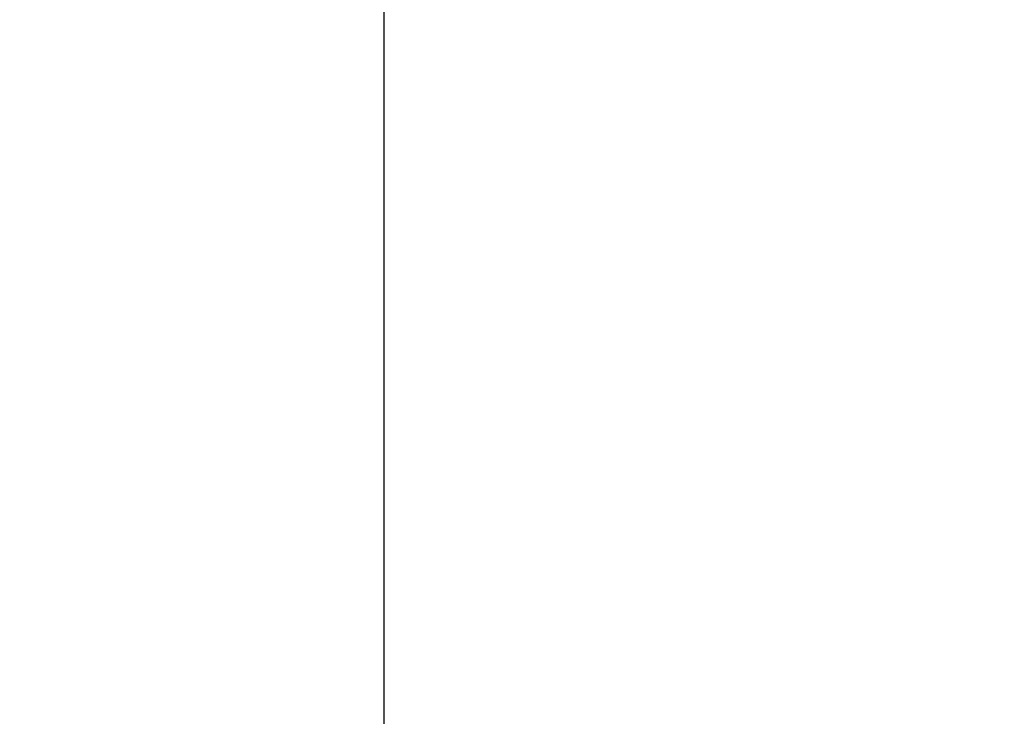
# Model space of a CAD drawing. Header units: metres. Extents: x 63115 to 703450, y -261936 to -53969.
# Tile 19 of 197: x 155830.01 to 155834.85, y -134567.45 to -134564.03. Entities that reach past the tile are written whole.
import ezdxf

# ---------------------------------------------------------------- set-up
doc = ezdxf.new("R2010")
doc.units = ezdxf.units.M
doc.linetypes.add('DASHDOT2', pattern=[12.7, 6.35, -3.175, 0, -3.175])
doc.layers.add('_01-STRAMIENEN', color=253, linetype='DASHDOT2')
doc.layers.add('_03-PROJECTION', color=1, linetype='Continuous')
doc.layers.add('_01Hulplijnen', color=6, linetype='Continuous', plot=False)

# ---------------------------------------------------------------- blocks, each defined once
blk = doc.blocks.new('*U244')
at = {"layer": '_01-STRAMIENEN'}
blk.add_lwpolyline([(-5100, 5487.358), (-5100, -4768.642)], dxfattribs=at)
at = {"layer": '_01Hulplijnen'}
blk.add_lwpolyline([(-5100, 5487.358), (-5100, -4768.642)], dxfattribs=at)
blk = doc.blocks.new('*U198')
at = {"layer": '_01Hulplijnen'}
blk.add_lwpolyline([(-5100, -766.0302), (-5100, -4752.8389)], dxfattribs=at)

msp = doc.modelspace()

# ---------------------------------------------------------------- linework, layer by layer
at = {"layer": '_03-PROJECTION'}
for start_param, end_param in [(5.35272, 10.194284), (0.531155, 2.601165)]:
    msp.add_ellipse((160931.8001, -130410.6056), major_axis=(-6500, 0), ratio=0.638462, start_param=start_param, end_param=end_param, dxfattribs=at)

# ---------------------------------------------------------------- block references
for name in ['*U244', '*U198']:
    msp.add_blockref(name, (160931.8001, -130410.6056), dxfattribs=at)

doc.saveas('drawing.dxf')
